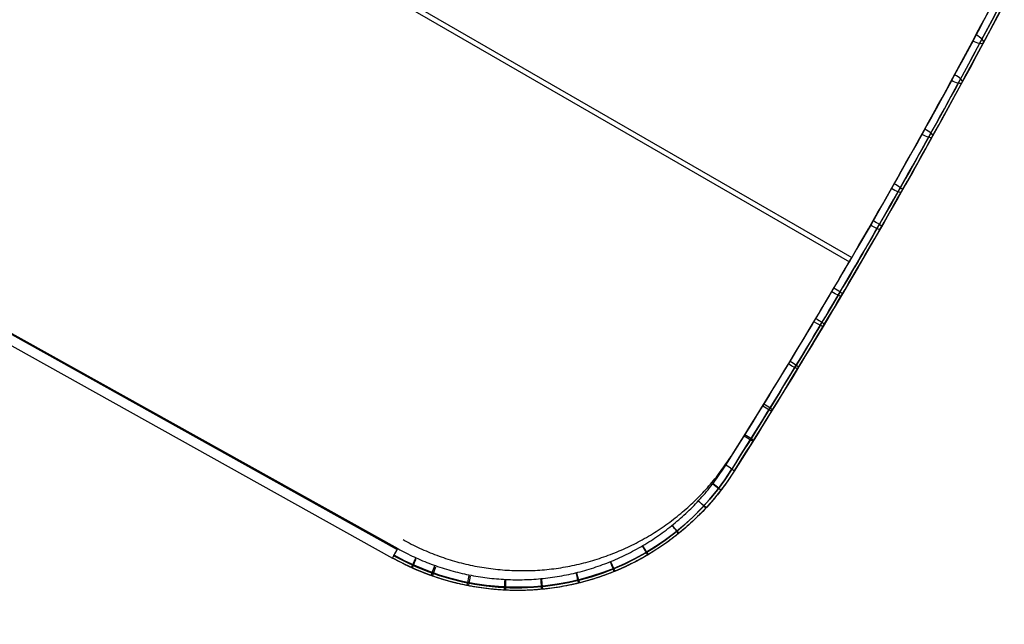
# Model space of a CAD drawing. Extents: x -19 to 1160, y -2382 to -1354.
# Tile 64 of 69: x 1060 to 1156, y -2382 to -2323. Entities that reach past the tile are written whole.
import ezdxf

# ---------------------------------------------------------------- set-up
doc = ezdxf.new("R2010")
doc.units = 0
doc.layers.add('1', color=7, linetype='CONTINUOUS')

msp = doc.modelspace()

# ---------------------------------------------------------------- linework, layer by layer
at = {"layer": '1', "color": 7}
for p, q in [((713.2909618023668, -2099.195661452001, 64.1913752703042), (1141.53601423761, -2346.443057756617, 64.1913752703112)), ((717.3855769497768, -2102.103579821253, 55.2037094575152), (1141.29914964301, -2346.850204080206, 55.20356167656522)), ((686.3990358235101, -2145.77540460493, 67.00876632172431), (1097.239266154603, -2374.882751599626, 66.64152758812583)), ((686.4245204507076, -2145.729702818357, 67.00739128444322), (1097.264750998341, -2374.837048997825, 66.64015346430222)), ((685.9113101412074, -2146.64840189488, 66.00876662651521), (1096.751987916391, -2375.754959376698, 65.64152784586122)), ((685.9113101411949, -2146.648401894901, 66.00876662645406), (1096.751545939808, -2375.755751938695, 65.64152788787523)), ((690.7395580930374, -2148.255838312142, 57.9966268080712), (1097.212416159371, -2374.927695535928, 57.63329193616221)), ((690.2786823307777, -2149.083891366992, 58.99525633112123), (1096.751540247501, -2375.755748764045, 58.6319214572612)), ((1130.061673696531, -2367.274485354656, 57.4244451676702), (1130.061409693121, -2367.274317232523, 64.4342087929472)), ((1096.751987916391, -2375.754959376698, 65.64152784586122), (1096.751540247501, -2375.755748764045, 58.6319214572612)), ((1096.751540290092, -2375.755748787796, 58.6843661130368), (1096.751540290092, -2375.755748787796, 58.63192145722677))]:
    msp.add_line(p, q, dxfattribs=at)
at = {"layer": '1', "color": 7, "extrusion": (0.5055153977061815, 0.8610585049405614, -0.05506753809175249)}
msp.add_lwpolyline([(-2172.390569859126, -24.50924951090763), (-2172.415314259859, -24.50965811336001), (-2172.439768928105, -24.50955757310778), (-2172.463933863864, -24.50894789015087), (-2172.487809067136, -24.50782906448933), (-2172.511394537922, -24.50620109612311), (-2172.53469027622, -24.50406398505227), (-2172.557696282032, -24.50141773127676), (-2172.580412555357, -24.49826233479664), (-2172.602839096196, -24.49459779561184), (-2172.624975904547, -24.49042411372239), (-2172.646822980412, -24.48574128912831), (-2172.668380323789, -24.48054932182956), (-2172.689647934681, -24.47484821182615), (-2172.710625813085, -24.46863795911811), (-2172.731313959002, -24.46191856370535), (-2172.751712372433, -24.45469002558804), (-2172.771821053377, -24.44695234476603), (-2172.791640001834, -24.43870552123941), (-2172.811169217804, -24.42994955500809), (-2172.830408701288, -24.42068444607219), (-2172.849358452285, -24.41091019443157), (-2172.868018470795, -24.40062680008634), (-2172.886388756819, -24.38983426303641), (-2172.904469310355, -24.37853258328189), (-2172.922260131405, -24.36672176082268), (-2172.939761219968, -24.35440179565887), (-2172.956972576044, -24.34157268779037), (-2172.973894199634, -24.32823443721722), (-2172.990526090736, -24.3143870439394), (-2173.006868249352, -24.30003050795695), (-2173.022920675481, -24.28516482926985), (-2173.038683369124, -24.2697900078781), (-2173.05415633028, -24.25390604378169), (-2173.069339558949, -24.23751293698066), (-2173.08423305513, -24.22061068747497), (-2173.098836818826, -24.20319929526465), (-2173.113150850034, -24.1852787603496), (-2173.127175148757, -24.16684908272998), (-2173.140909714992, -24.14791026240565), (-2173.15435454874, -24.12846229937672), (-2173.167509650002, -24.1085051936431), (-2173.180375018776, -24.08803894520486), (-2173.192950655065, -24.06706355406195), (-2173.205236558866, -24.0455790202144), (-2173.217232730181, -24.02358534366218), (-2173.228939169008, -24.00108252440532), (-2173.240355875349, -23.9780705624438), (-2173.251482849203, -23.95454945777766), (-2173.262320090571, -23.93051921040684), (-2173.272867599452, -23.90597982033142), (-2173.293093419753, -23.85537361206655), (-2173.312160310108, -23.80273083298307), (-2173.330068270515, -23.74805148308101), (-2173.346817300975, -23.69133556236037), (-2173.362407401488, -23.6325830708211), (-2173.376838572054, -23.57179400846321), (-2173.390110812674, -23.50896837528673)], dxfattribs=at)
at = {"layer": '1', "color": 7, "extrusion": (0.5027475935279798, 0.8628475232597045, -0.05233554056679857)}
msp.add_lwpolyline([(-2167.610711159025, -11.92490368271), (-2167.667050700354, -11.93106547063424), (-2167.721771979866, -11.93884585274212), (-2167.774874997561, -11.94824482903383), (-2167.800819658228, -11.95355128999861), (-2167.82635975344, -11.95926239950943), (-2167.851495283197, -11.96537815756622), (-2167.876226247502, -11.97189856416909), (-2167.900552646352, -11.97882361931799), (-2167.924474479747, -11.98615332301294), (-2167.947991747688, -11.99388767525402), (-2167.971104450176, -12.00202667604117), (-2167.99381258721, -12.01057032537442), (-2168.016116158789, -12.01951862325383), (-2168.038015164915, -12.02887156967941), (-2168.059509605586, -12.03862916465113), (-2168.080599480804, -12.04879140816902), (-2168.101284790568, -12.05935830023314), (-2168.121565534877, -12.07032984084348), (-2168.141441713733, -12.08170603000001), (-2168.160913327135, -12.09348686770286), (-2168.179980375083, -12.10567235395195), (-2168.198642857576, -12.11826248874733), (-2168.216900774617, -12.13125727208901), (-2168.234754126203, -12.14465670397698), (-2168.252202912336, -12.15846078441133), (-2168.269247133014, -12.17266951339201), (-2168.285886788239, -12.18728289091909), (-2168.30212187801, -12.20230091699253), (-2168.317952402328, -12.21772359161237), (-2168.33337835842, -12.23355091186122), (-2168.348399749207, -12.24978288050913), (-2168.363016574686, -12.2664194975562), (-2168.37722883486, -12.28346076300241), (-2168.391036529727, -12.30090667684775), (-2168.404439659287, -12.31875723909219), (-2168.417438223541, -12.33701244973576), (-2168.430032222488, -12.35567230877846), (-2168.442221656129, -12.37473681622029), (-2168.454006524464, -12.39420597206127), (-2168.465386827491, -12.41407977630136), (-2168.476362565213, -12.43435822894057), (-2168.486933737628, -12.45504132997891), (-2168.497100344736, -12.47612907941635), (-2168.506862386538, -12.49762147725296), (-2168.516219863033, -12.51951852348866), (-2168.525172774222, -12.54182021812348), (-2168.533721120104, -12.56452656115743), (-2168.54186490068, -12.58763755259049), (-2168.549604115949, -12.61115319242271), (-2168.556938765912, -12.63507348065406), (-2168.563868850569, -12.65939841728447), (-2168.570394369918, -12.68412800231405), (-2168.576515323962, -12.70926223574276), (-2168.582231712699, -12.7348011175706), (-2168.587543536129, -12.76074464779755), (-2168.596953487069, -12.81384565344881), (-2168.604745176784, -12.86856525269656), (-2168.610918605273, -12.92490344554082)], dxfattribs=at)
at = {"layer": '1', "color": 7, "extrusion": (0.02616795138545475, 0.04532426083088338, 0.9986295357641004)}
msp.add_lwpolyline([(-2137.677104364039, 1509.091752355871), (-2137.904417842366, 1509.088333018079), (-2138.131631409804, 1509.082640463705), (-2138.358727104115, 1509.074682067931), (-2138.585686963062, 1509.064465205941), (-2138.812493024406, 1509.051997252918), (-2139.039127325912, 1509.037285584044), (-2139.265571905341, 1509.020337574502), (-2139.491808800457, 1509.001160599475), (-2139.71782004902, 1508.979762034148), (-2139.943587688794, 1508.956149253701), (-2140.169093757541, 1508.930329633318), (-2140.394320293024, 1508.902310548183), (-2140.619249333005, 1508.872099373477), (-2140.843862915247, 1508.839703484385), (-2141.068143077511, 1508.805130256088), (-2141.292071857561, 1508.76838706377), (-2141.515631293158, 1508.729481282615), (-2141.738803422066, 1508.688420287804), (-2141.961570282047, 1508.64521145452), (-2142.183913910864, 1508.599862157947), (-2142.405816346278, 1508.552379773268), (-2142.627259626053, 1508.502771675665), (-2142.84822578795, 1508.45104524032), (-2143.068696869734, 1508.39720784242), (-2143.288654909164, 1508.341266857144), (-2143.508081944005, 1508.283229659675), (-2143.726960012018, 1508.223103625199), (-2143.945271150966, 1508.160896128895), (-2144.162997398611, 1508.09661454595), (-2144.380120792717, 1508.030266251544), (-2144.596623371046, 1507.96185862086), (-2144.812487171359, 1507.891399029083), (-2145.02769423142, 1507.818894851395), (-2145.24222658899, 1507.744353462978), (-2145.456066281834, 1507.667782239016), (-2145.669195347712, 1507.589188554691), (-2145.881595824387, 1507.508579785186), (-2146.093249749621, 1507.425963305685), (-2146.304139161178, 1507.34134649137), (-2146.51424609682, 1507.254736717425), (-2146.723552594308, 1507.166141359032), (-2146.932040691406, 1507.075567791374), (-2147.139692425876, 1506.983023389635), (-2147.34648983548, 1506.888515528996), (-2147.552414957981, 1506.792051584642), (-2147.757449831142, 1506.693638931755), (-2147.961576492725, 1506.593284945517), (-2148.164776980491, 1506.490997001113), (-2148.367033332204, 1506.386782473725), (-2148.568327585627, 1506.280648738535), (-2148.768641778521, 1506.172603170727), (-2148.967957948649, 1506.062653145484), (-2149.166258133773, 1505.950806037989), (-2149.363524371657, 1505.837069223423), (-2149.559738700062, 1505.721450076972), (-2149.75488315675, 1505.603955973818), (-2149.948939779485, 1505.484594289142), (-2150.141890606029, 1505.363372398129), (-2150.333717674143, 1505.240297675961), (-2150.524403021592, 1505.115377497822), (-2150.713928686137, 1504.988619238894), (-2150.902276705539, 1504.86003027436), (-2151.089429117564, 1504.729617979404), (-2151.275367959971, 1504.597389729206), (-2151.460075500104, 1504.46335442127), (-2151.643534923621, 1504.327527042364), (-2151.82572964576, 1504.189924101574), (-2152.006643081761, 1504.050562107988), (-2152.18625864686, 1503.909457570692), (-2152.364559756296, 1503.766626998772), (-2152.541529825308, 1503.622086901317), (-2152.717152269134, 1503.475853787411), (-2152.891410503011, 1503.327944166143), (-2153.064287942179, 1503.178374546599), (-2153.235768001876, 1503.027161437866), (-2153.405834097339, 1502.87432134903), (-2153.574469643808, 1502.719870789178), (-2153.74165805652, 1502.563826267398), (-2153.907382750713, 1502.406204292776), (-2154.071627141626, 1502.247021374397), (-2154.234374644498, 1502.086294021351), (-2154.395608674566, 1501.924038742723), (-2154.555312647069, 1501.760272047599), (-2154.713469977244, 1501.595010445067), (-2154.87006408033, 1501.428270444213), (-2155.025078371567, 1501.260068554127), (-2155.178496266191, 1501.09042128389), (-2155.330301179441, 1500.919345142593), (-2155.480476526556, 1500.746856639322), (-2155.629005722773, 1500.572972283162), (-2155.775872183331, 1500.397708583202), (-2155.921059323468, 1500.221082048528), (-2156.064550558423, 1500.043109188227), (-2156.206329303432, 1499.863806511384), (-2156.346378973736, 1499.683190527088), (-2156.484682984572, 1499.501277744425), (-2156.621226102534, 1499.318085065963), (-2156.755998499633, 1499.133630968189), (-2156.888991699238, 1498.947934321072), (-2157.020197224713, 1498.761013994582), (-2157.149606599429, 1498.572888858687), (-2157.277211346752, 1498.383577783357), (-2157.40300299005, 1498.193099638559), (-2157.526973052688, 1498.001473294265), (-2157.649113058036, 1497.808717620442), (-2157.769414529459, 1497.614851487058), (-2157.887868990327, 1497.419893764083), (-2158.004467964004, 1497.223863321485), (-2158.11920297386, 1497.026779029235), (-2158.232065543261, 1496.8286597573), (-2158.343047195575, 1496.62952437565), (-2158.452139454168, 1496.429391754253), (-2158.559333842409, 1496.228280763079), (-2158.664621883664, 1496.026210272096), (-2158.767995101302, 1495.823199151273), (-2158.869445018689, 1495.61926627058), (-2158.968963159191, 1495.414430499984), (-2159.066541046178, 1495.208710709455), (-2159.162170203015, 1495.002125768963), (-2159.25584215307, 1494.794694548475), (-2159.347548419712, 1494.58643591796), (-2159.437280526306, 1494.377368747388), (-2159.52502999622, 1494.167511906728), (-2159.610788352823, 1493.956884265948), (-2159.694547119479, 1493.745504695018), (-2159.776297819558, 1493.533392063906), (-2159.856031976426, 1493.320565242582), (-2159.933741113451, 1493.107043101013), (-2160.009416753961, 1492.892844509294), (-2160.083050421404, 1492.677988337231), (-2160.154633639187, 1492.462493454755), (-2160.224157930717, 1492.246378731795), (-2160.2916148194, 1492.029663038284), (-2160.356995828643, 1491.81236524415), (-2160.420292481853, 1491.594504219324), (-2160.481496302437, 1491.376098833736), (-2160.540598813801, 1491.157167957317), (-2160.597591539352, 1490.937730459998), (-2160.652466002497, 1490.717805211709), (-2160.705213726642, 1490.497411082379), (-2160.755826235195, 1490.27656694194), (-2160.804295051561, 1490.055291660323), (-2160.850611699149, 1489.833604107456), (-2160.894767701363, 1489.61152315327), (-2160.936754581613, 1489.389067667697), (-2160.976563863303, 1489.166256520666), (-2161.01418706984, 1488.943108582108), (-2161.049615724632, 1488.719642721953), (-2161.082841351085, 1488.495877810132), (-2161.113855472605, 1488.271832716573), (-2161.142649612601, 1488.047526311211), (-2161.169215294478, 1487.822977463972), (-2161.193544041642, 1487.598205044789), (-2161.215627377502, 1487.373227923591), (-2161.235456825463, 1487.148064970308), (-2161.253023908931, 1486.922735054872), (-2161.268320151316, 1486.697257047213), (-2161.281337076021, 1486.471649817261), (-2161.292066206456, 1486.245932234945), (-2161.300499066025, 1486.020123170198)], dxfattribs=at)
at = {"layer": '1', "color": 7, "extrusion": (0.4284610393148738, 0.9010714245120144, 0.06701809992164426)}
msp.add_lwpolyline([(-2037.131128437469, 168.0502212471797), (-2037.120786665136, 167.9892818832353), (-2037.109103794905, 167.9302561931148), (-2037.096079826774, 167.8731441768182), (-2037.081714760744, 167.8179458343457), (-2037.066008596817, 167.7646611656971), (-2037.048961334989, 167.7132901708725), (-2037.039934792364, 167.6883223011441), (-2037.030572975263, 167.6638328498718), (-2037.020875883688, 167.6398218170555), (-2037.010843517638, 167.6162892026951), (-2037.000475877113, 167.5932350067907), (-2036.989772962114, 167.5706592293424), (-2036.97873477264, 167.5485618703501), (-2036.967361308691, 167.5269429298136), (-2036.955652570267, 167.5058024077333), (-2036.943608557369, 167.4851403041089), (-2036.931229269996, 167.4649566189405), (-2036.918514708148, 167.4452513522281), (-2036.905464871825, 167.4260245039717), (-2036.892079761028, 167.4072760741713), (-2036.878359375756, 167.3890060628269), (-2036.864303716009, 167.3712144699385), (-2036.849912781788, 167.3539012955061), (-2036.835186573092, 167.3370665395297), (-2036.82012508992, 167.3207102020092), (-2036.804728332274, 167.3048322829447), (-2036.788996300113, 167.2894327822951), (-2036.772928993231, 167.2745116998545), (-2036.756526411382, 167.2600690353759), (-2036.739788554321, 167.2461047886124), (-2036.722715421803, 167.2326189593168), (-2036.70530701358, 167.2196115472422), (-2036.687563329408, 167.2070825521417), (-2036.66948436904, 167.1950319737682), (-2036.651070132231, 167.1834598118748), (-2036.632320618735, 167.1723660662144), (-2036.613235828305, 167.16175073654), (-2036.593815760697, 167.1516138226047), (-2036.574060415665, 167.1419553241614), (-2036.553969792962, 167.1327752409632), (-2036.533543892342, 167.1240735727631), (-2036.512782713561, 167.1158503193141), (-2036.491686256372, 167.1081054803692), (-2036.470254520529, 167.1008390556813), (-2036.448487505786, 167.0940510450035), (-2036.426385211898, 167.0877414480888), (-2036.403947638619, 167.0819102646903), (-2036.381174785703, 167.0765574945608), (-2036.358066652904, 167.0716831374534), (-2036.334623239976, 167.0672871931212), (-2036.310844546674, 167.0633696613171), (-2036.286730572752, 167.0599305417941), (-2036.262281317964, 167.0569698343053), (-2036.237496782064, 167.0544875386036), (-2036.212376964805, 167.052483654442), (-2036.186921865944, 167.0509581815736), (-2036.161131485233, 167.0499111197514), (-2036.135005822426, 167.0493424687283)], dxfattribs=at)
at = {"layer": '1', "color": 7}
for points in [[(1097.26475099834, -2374.837048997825, 66.6401534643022), (1097.459503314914, -2374.945652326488, 66.6399791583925), (1097.655425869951, -2375.052367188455, 66.63968848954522), (1097.852497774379, -2375.157188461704, 66.63928177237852), (1098.050698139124, -2375.260111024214, 66.6387593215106), (1098.250006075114, -2375.361129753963, 66.63812145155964), (1098.450400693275, -2375.460239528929, 66.63736847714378), (1098.651861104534, -2375.557435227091, 66.63650071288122), (1098.854366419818, -2375.652711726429, 66.6355184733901), (1099.057895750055, -2375.746063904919, 66.63442207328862), (1099.262428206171, -2375.83748664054, 66.63321182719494), (1099.467942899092, -2375.926974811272, 66.63188804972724), (1099.674418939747, -2376.014523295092, 66.63045105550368), (1099.881835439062, -2376.100126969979, 66.62890115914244), (1100.090171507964, -2376.183780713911, 66.62723867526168), (1100.299406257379, -2376.265479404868, 66.62546391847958), (1100.509518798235, -2376.345217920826, 66.62357720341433), (1100.720488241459, -2376.422991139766, 66.62157884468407), (1100.932293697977, -2376.498793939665, 66.61946915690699), (1101.144914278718, -2376.572621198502, 66.61724845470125), (1101.358329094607, -2376.644467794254, 66.61491705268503), (1101.572517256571, -2376.714328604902, 66.6124752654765), (1101.787457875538, -2376.782198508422, 66.60992340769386), (1102.003130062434, -2376.848072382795, 66.60726179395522), (1102.219512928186, -2376.911945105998, 66.6044907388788), (1102.436585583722, -2376.973811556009, 66.60161055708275), (1102.654327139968, -2377.033666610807, 66.59862156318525), (1102.872716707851, -2377.091505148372, 66.59552407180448), (1103.091733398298, -2377.14732204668, 66.5923183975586), (1103.311356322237, -2377.20111218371, 66.58900485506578), (1103.531564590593, -2377.252870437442, 66.5855837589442), (1103.752337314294, -2377.302591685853, 66.58205542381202), (1103.973653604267, -2377.350270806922, 66.57842016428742), (1104.19549257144, -2377.395902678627, 66.57467829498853), (1104.41783332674, -2377.439482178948, 66.5708301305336), (1104.640654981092, -2377.481004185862, 66.56687598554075), (1104.863936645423, -2377.520463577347, 66.56281617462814), (1105.087657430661, -2377.557855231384, 66.55865101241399), (1105.311796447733, -2377.593174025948, 66.55438081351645), (1105.536332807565, -2377.62641483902, 66.55000589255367), (1105.761245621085, -2377.657572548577, 66.54552656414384), (1105.986513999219, -2377.686642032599, 66.54094314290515), (1106.212117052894, -2377.713618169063, 66.53625594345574), (1106.438033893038, -2377.738495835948, 66.5314652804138), (1106.664243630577, -2377.761269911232, 66.52657146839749), (1106.890725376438, -2377.781935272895, 66.52157482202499), (1107.117458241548, -2377.800486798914, 66.51647565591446), (1107.344421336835, -2377.816919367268, 66.51127428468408), (1107.571593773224, -2377.831227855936, 66.50597102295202), (1107.798954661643, -2377.843407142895, 66.50056618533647), (1108.026483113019, -2377.853452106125, 66.49506008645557), (1108.254158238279, -2377.861357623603, 66.48945304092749), (1108.48195914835, -2377.867118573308, 66.48374536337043), (1108.709864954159, -2377.870729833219, 66.47793736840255), (1108.937854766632, -2377.872186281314, 66.47202937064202), (1109.165907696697, -2377.871482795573, 66.46602168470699), (1109.39400285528, -2377.868614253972, 66.45991462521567), (1109.622119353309, -2377.86357553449, 66.4537085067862), (1109.850236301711, -2377.856361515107, 66.44740364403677), (1110.078332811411, -2377.8469670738, 66.44100035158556), (1110.306387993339, -2377.835387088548, 66.4344989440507), (1110.534380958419, -2377.821616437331, 66.42789973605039), (1110.76229081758, -2377.805649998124, 66.42120304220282), (1110.990096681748, -2377.787482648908, 66.41440917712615), (1111.21777766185, -2377.76710926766, 66.40751845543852), (1111.445312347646, -2377.744526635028, 66.40053129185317), (1111.67267724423, -2377.719739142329, 66.39344850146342), (1111.899848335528, -2377.692753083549, 66.3862709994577), (1112.126801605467, -2377.663574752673, 66.37899970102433), (1112.353513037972, -2377.632210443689, 66.37163552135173), (1112.579958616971, -2377.598666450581, 66.36417937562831), (1112.806114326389, -2377.562949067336, 66.3566321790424), (1113.031956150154, -2377.525064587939, 66.34899484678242), (1113.25746007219, -2377.485019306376, 66.34126829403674), (1113.482602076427, -2377.442819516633, 66.33345343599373), (1113.707358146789, -2377.398471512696, 66.32555118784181), (1113.931704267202, -2377.35198158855, 66.31756246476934), (1114.155616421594, -2377.303356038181, 66.30948818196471), (1114.379070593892, -2377.252601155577, 66.30132925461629), (1114.60204276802, -2377.199723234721, 66.29308659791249), (1114.824508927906, -2377.144728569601, 66.28476112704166), (1115.046445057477, -2377.087623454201, 66.27635375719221), (1115.267827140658, -2377.028414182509, 66.2678654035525), (1115.488631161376, -2376.967107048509, 66.25929698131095), (1115.708833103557, -2376.903708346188, 66.2506494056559), (1115.928408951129, -2376.838224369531, 66.24192359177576), (1116.147334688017, -2376.770661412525, 66.23312045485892), (1116.365586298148, -2376.701025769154, 66.22424091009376), (1116.583139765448, -2376.629323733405, 66.21528587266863), (1116.799971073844, -2376.555561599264, 66.20625625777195), (1117.016056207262, -2376.479745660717, 66.19715298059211), (1117.231371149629, -2376.401882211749, 66.18797695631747), (1117.445891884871, -2376.321977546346, 66.17872910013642), (1117.659594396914, -2376.240037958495, 66.16941032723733), (1117.872454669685, -2376.156069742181, 66.16002155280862), (1118.084448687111, -2376.07007919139, 66.15056369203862), (1118.295552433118, -2375.982072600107, 66.14103766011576), (1118.505743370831, -2375.892057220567, 66.13144437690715), (1118.715004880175, -2375.800044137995, 66.12178478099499), (1118.923321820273, -2375.706045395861, 66.11205981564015), (1119.130679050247, -2375.610073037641, 66.10227042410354), (1119.337061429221, -2375.512139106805, 66.09241754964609), (1119.542453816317, -2375.412255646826, 66.0825021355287), (1119.74684107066, -2375.310434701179, 66.07252512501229), (1119.950208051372, -2375.206688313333, 66.06248746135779), (1120.152539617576, -2375.101028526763, 66.05239008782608), (1120.353820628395, -2374.99346738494, 66.04223394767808), (1120.554035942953, -2374.884016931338, 66.0320199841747), (1120.753170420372, -2374.772689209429, 66.02174914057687), (1120.951208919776, -2374.659496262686, 66.01142236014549), (1121.148136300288, -2374.54445013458, 66.00104058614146), (1121.343937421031, -2374.427562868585, 65.9906047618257), (1121.538597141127, -2374.308846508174, 65.98011583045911), (1121.732100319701, -2374.188313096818, 65.96957473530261), (1121.924431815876, -2374.065974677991, 65.95898241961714), (1122.115576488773, -2373.941843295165, 65.9483398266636), (1122.305519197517, -2373.815930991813, 65.93764789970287), (1122.49424480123, -2373.688249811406, 65.92690758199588), (1122.681738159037, -2373.558811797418, 65.91611981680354), (1122.867984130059, -2373.427628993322, 65.90528554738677), (1123.05296757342, -2373.294713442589, 65.89440571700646), (1123.236673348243, -2373.160077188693, 65.88348126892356), (1123.419086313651, -2373.023732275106, 65.87251314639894), (1123.600191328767, -2372.885690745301, 65.86150229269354), (1123.779973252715, -2372.745964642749, 65.85044965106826), (1123.958416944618, -2372.604566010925, 65.83935616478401), (1124.135507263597, -2372.4615068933, 65.8282227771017), (1124.311229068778, -2372.316799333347, 65.81705043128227), (1124.485567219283, -2372.170455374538, 65.8058400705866), (1124.658506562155, -2372.022487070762, 65.79459263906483), (1124.830031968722, -2371.872906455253, 65.78330907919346), (1125.000128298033, -2371.721725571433, 65.77199033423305), (1125.168780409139, -2371.568956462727, 65.76063734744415), (1125.335973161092, -2371.414611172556, 65.74925106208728), (1125.501691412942, -2371.258701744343, 65.73783242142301), (1125.66592002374, -2371.101240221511, 65.72638236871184), (1125.828643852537, -2370.942238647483, 65.71490184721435), (1125.989847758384, -2370.781709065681, 65.70339180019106), (1126.149516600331, -2370.619663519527, 65.69185317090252), (1126.307635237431, -2370.456114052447, 65.68028690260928), (1126.464188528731, -2370.291072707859, 65.66869393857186), (1126.619161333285, -2370.124551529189, 65.65707522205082), (1126.772538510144, -2369.956562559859, 65.64543169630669), (1126.924304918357, -2369.787117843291, 65.63376430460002), (1127.074445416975, -2369.616229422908, 65.62207399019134), (1127.222944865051, -2369.443909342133, 65.6103616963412), (1127.369788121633, -2369.270169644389, 65.59862836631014), (1127.514960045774, -2369.095022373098, 65.58687494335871), (1127.658445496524, -2368.918479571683, 65.57510237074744), (1127.800229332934, -2368.740553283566, 65.56331159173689), (1127.940296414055, -2368.561255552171, 65.55150354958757), (1128.078631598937, -2368.380598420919, 65.53967918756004), (1128.215219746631, -2368.198593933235, 65.52783944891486), (1128.350045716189, -2368.015254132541, 65.51598527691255), (1128.483094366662, -2367.830591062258, 65.50411761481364), (1128.614350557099, -2367.64461676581, 65.4922374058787), (1128.743799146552, -2367.45734328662, 65.48034559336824), (1128.871424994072, -2367.268782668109, 65.46844312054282), (1128.997212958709, -2367.078946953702, 65.45653093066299), (1129.121147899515, -2366.887848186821, 65.44460996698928), (1129.24321467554, -2366.695498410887, 65.43268117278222)], [(1130.06167369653, -2367.274485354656, 57.42444516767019), (1129.936126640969, -2367.47360061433, 57.43646667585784), (1129.808565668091, -2367.671460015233, 57.44847407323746), (1129.679008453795, -2367.868050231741, 57.46046653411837), (1129.547472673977, -2368.063357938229, 57.47244323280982), (1129.413976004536, -2368.257369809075, 57.48440334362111), (1129.278536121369, -2368.450072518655, 57.4963460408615), (1129.141170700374, -2368.641452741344, 57.50827049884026), (1129.001897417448, -2368.831497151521, 57.52017589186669), (1128.860733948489, -2369.020192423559, 57.53206139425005), (1128.717697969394, -2369.207525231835, 57.54392618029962), (1128.572807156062, -2369.393482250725, 57.55576942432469), (1128.426079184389, -2369.578050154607, 57.56759030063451), (1128.277531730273, -2369.761215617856, 57.57938798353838), (1128.127182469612, -2369.942965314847, 57.59116164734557), (1127.975049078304, -2370.123285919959, 57.60291046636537), (1127.821149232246, -2370.302164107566, 57.61463361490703), (1127.665500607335, -2370.479586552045, 57.62633026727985), (1127.50812087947, -2370.655539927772, 57.6379995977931), (1127.349027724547, -2370.830010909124, 57.64964078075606), (1127.188238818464, -2371.002986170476, 57.66125299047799), (1127.02577183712, -2371.174452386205, 57.67283540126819), (1126.861644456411, -2371.344396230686, 57.68438718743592), (1126.695874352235, -2371.512804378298, 57.69590752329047), (1126.52847920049, -2371.679663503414, 57.70739558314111), (1126.359476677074, -2371.844960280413, 57.71885054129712), (1126.188884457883, -2372.008681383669, 57.73027157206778), (1126.016720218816, -2372.170813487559, 57.74165784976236), (1125.84300163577, -2372.331343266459, 57.75300854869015), (1125.667746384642, -2372.490257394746, 57.76432284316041), (1125.490972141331, -2372.647542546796, 57.77559990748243), (1125.312696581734, -2372.803185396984, 57.78683891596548), (1125.132937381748, -2372.957172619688, 57.79803904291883), (1124.951701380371, -2373.109499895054, 57.80920012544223), (1124.7690168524, -2373.260144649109, 57.82032066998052), (1124.584901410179, -2373.409093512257, 57.83139985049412), (1124.399372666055, -2373.5563331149, 57.84243684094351), (1124.212448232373, -2373.701850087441, 57.85343081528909), (1124.024145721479, -2373.845631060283, 57.86438094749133), (1123.834482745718, -2373.987662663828, 57.87528641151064), (1123.643476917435, -2374.12793152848, 57.88614638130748), (1123.451145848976, -2374.266424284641, 57.89696003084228), (1123.257507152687, -2374.403127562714, 57.90772653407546), (1123.062578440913, -2374.538027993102, 57.91844506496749), (1122.866377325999, -2374.671112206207, 57.9291147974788), (1122.668921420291, -2374.802366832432, 57.93973490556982), (1122.470228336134, -2374.93177850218, 57.95030456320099), (1122.270315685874, -2375.059333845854, 57.96082294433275), (1122.069201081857, -2375.185019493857, 57.97128922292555), (1121.866902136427, -2375.308822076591, 57.98170257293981), (1121.66343646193, -2375.430728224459, 57.99206216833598), (1121.458821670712, -2375.550724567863, 58.00236718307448), (1121.253075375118, -2375.668797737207, 58.01261679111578), (1121.046215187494, -2375.784934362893, 58.0228101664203), (1120.838258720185, -2375.899121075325, 58.03294648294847), (1120.629223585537, -2376.011344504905, 58.04302491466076), (1120.419127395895, -2376.121591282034, 58.05304463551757), (1120.207987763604, -2376.229848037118, 58.06300481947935), (1119.99582230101, -2376.336101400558, 58.07290464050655), (1119.782648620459, -2376.440338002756, 58.0827432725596), (1119.568484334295, -2376.542544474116, 58.09251988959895), (1119.353347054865, -2376.642707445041, 58.10223366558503), (1119.137254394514, -2376.740813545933, 58.11188377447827), (1118.920223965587, -2376.836849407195, 58.12146939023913), (1118.70227338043, -2376.930801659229, 58.13098968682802), (1118.483420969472, -2377.022658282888, 58.14044383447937), (1118.263687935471, -2377.112412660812, 58.14983098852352), (1118.04309619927, -2377.200059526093, 58.15915030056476), (1117.821667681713, -2377.285593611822, 58.1684009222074), (1117.599424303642, -2377.369009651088, 58.17758200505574), (1117.376387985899, -2377.450302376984, 58.18669270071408), (1117.152580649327, -2377.529466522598, 58.19573216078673), (1116.928024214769, -2377.606496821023, 58.20469953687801), (1116.702740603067, -2377.681388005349, 58.21359398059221), (1116.476751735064, -2377.754134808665, 58.22241464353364), (1116.250079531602, -2377.824731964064, 58.2311606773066), (1116.022745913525, -2377.893174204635, 58.2398312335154), (1115.794772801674, -2377.959456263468, 58.24842546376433), (1115.566182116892, -2378.023572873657, 58.25694251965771), (1115.336995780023, -2378.085518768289, 58.26538155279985), (1115.107235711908, -2378.145288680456, 58.27374171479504), (1114.876923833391, -2378.202877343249, 58.2820221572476), (1114.646082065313, -2378.258279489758, 58.29022203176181), (1114.414732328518, -2378.311489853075, 58.29834048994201), (1114.182896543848, -2378.362503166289, 58.30637668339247), (1113.950596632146, -2378.41131416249, 58.31432976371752), (1113.717854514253, -2378.457917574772, 58.32219888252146), (1113.484692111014, -2378.502308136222, 58.32998319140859), (1113.251131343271, -2378.544480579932, 58.3376818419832), (1113.017194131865, -2378.584429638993, 58.34529398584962), (1112.782902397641, -2378.622150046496, 58.35281877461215), (1112.54827806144, -2378.657636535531, 58.36025535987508), (1112.313343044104, -2378.690883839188, 58.36760289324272), (1112.078119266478, -2378.721886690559, 58.37486052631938), (1111.842628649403, -2378.750639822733, 58.38202741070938), (1111.606893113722, -2378.777137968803, 58.389102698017), (1111.370934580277, -2378.801375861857, 58.39608553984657), (1111.134774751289, -2378.823349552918, 58.40297516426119), (1110.898434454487, -2378.843060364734, 58.40977110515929), (1110.661934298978, -2378.860510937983, 58.41647297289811), (1110.425294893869, -2378.875703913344, 58.42308037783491), (1110.188536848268, -2378.888641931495, 58.42959293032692), (1109.951680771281, -2378.899327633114, 58.43601024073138), (1109.714747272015, -2378.907763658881, 58.44233191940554), (1109.477756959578, -2378.913952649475, 58.44855757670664), (1109.240730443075, -2378.917897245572, 58.45468682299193), (1109.003688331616, -2378.919600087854, 58.46071926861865), (1108.766651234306, -2378.919063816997, 58.46665452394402), (1108.529639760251, -2378.91629107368, 58.47249219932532), (1108.292674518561, -2378.911284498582, 58.47823190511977), (1108.055776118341, -2378.904046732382, 58.48387325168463), (1107.818965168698, -2378.894580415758, 58.48941584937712), (1107.582262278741, -2378.88288818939, 58.49485930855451), (1107.345688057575, -2378.868972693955, 58.50020323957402), (1107.109263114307, -2378.852836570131, 58.50544725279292), (1106.873008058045, -2378.834482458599, 58.51059095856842), (1106.636943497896, -2378.813913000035, 58.51563396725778), (1106.401090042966, -2378.79113083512, 58.52057588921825), (1106.165468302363, -2378.766138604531, 58.52541633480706), (1105.930098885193, -2378.738938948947, 58.53015491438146), (1105.695002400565, -2378.709534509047, 58.53479123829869), (1105.460199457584, -2378.67792792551, 58.539324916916), (1105.225710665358, -2378.644121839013, 58.54375556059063), (1104.991556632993, -2378.608118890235, 58.54808277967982), (1104.757757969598, -2378.569921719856, 58.55230618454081), (1104.524335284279, -2378.529532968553, 58.55642538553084), (1104.291309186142, -2378.486955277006, 58.56043999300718), (1104.058700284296, -2378.442191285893, 58.56434961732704), (1103.826529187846, -2378.395243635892, 58.56815386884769), (1103.594816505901, -2378.346114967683, 58.57185235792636), (1103.363582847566, -2378.294807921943, 58.57544469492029), (1103.132848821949, -2378.241325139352, 58.57893049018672), (1102.902635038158, -2378.185669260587, 58.58230935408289), (1102.672962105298, -2378.127842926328, 58.58558089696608), (1102.443850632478, -2378.067848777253, 58.58874472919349), (1102.215321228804, -2378.005689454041, 58.59180046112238), (1101.987394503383, -2377.94136759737, 58.59474770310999), (1101.760091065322, -2377.874885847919, 58.59758606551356), (1101.533431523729, -2377.806246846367, 58.60031515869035), (1101.307436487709, -2377.735453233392, 58.60293459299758), (1101.082126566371, -2377.662507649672, 58.60544397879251), (1100.857522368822, -2377.587412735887, 58.60784292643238), (1100.633644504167, -2377.510171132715, 58.61013104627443), (1100.410513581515, -2377.430785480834, 58.61230794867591), (1100.188150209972, -2377.349258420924, 58.61437324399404), (1099.966574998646, -2377.265592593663, 58.61632654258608), (1099.745808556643, -2377.179790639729, 58.61816745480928), (1099.525871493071, -2377.091855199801, 58.61989559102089), (1099.306784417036, -2377.001788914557, 58.62151056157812), (1099.088567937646, -2376.909594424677, 58.62301197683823), (1098.871242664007, -2376.815274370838, 58.62439944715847), (1098.654829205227, -2376.71883139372, 58.62567258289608), (1098.439348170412, -2376.620268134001, 58.62683099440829), (1098.22482016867, -2376.519587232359, 58.62787429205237), (1098.011265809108, -2376.416791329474, 58.62880208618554), (1097.798705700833, -2376.311883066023, 58.62961398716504), (1097.587160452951, -2376.204865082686, 58.63030960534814), (1097.37665067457, -2376.095740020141, 58.63088855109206), (1097.167196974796, -2375.984510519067, 58.63135043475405), (1096.958819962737, -2375.871179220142, 58.63169486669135), (1096.751540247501, -2375.755748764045, 58.6319214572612)], [(1130.061409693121, -2367.274317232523, 64.4342087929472), (1129.934164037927, -2367.475465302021, 64.44616290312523), (1129.804950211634, -2367.675276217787, 64.4581087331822), (1129.673785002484, -2367.873737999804, 64.47004532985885), (1129.540685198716, -2368.070838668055, 64.4819717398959), (1129.40566758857, -2368.266566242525, 64.49388701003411), (1129.268748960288, -2368.460908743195, 64.50579018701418), (1129.129946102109, -2368.65385419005, 64.51768031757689), (1128.989275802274, -2368.845390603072, 64.52955644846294), (1128.846754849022, -2369.035506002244, 64.54141762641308), (1128.702400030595, -2369.224188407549, 64.55326289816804), (1128.556228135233, -2369.411425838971, 64.56509131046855), (1128.408255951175, -2369.597206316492, 64.57690191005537), (1128.258500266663, -2369.781517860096, 64.58869374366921), (1128.106977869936, -2369.964348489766, 64.60046585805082), (1127.953705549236, -2370.145686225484, 64.61221729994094), (1127.798700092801, -2370.325519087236, 64.62394711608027), (1127.641978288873, -2370.503835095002, 64.63565435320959), (1127.483556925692, -2370.680622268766, 64.64733805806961), (1127.323452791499, -2370.855868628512, 64.65899727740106), (1127.161682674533, -2371.029562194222, 64.67063105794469), (1126.998263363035, -2371.20169098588, 64.68223844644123), (1126.833211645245, -2371.372243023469, 64.69381848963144), (1126.666544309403, -2371.541206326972, 64.70537023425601), (1126.498278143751, -2371.708568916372, 64.7168927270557), (1126.328429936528, -2371.874318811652, 64.72838501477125), (1126.157016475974, -2372.038444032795, 64.73984614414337), (1125.98405455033, -2372.200932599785, 64.75127516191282), (1125.809560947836, -2372.361772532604, 64.76267111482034), (1125.633552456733, -2372.520951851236, 64.77403304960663), (1125.456045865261, -2372.678458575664, 64.78536001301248), (1125.27705796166, -2372.83428072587, 64.79665105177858), (1125.096605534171, -2372.988406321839, 64.80790521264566), (1124.914705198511, -2373.140823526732, 64.81912155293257), (1124.731373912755, -2373.291520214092, 64.83029910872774), (1124.546628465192, -2373.440484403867, 64.84143692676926), (1124.360485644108, -2373.587704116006, 64.85253405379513), (1124.172962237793, -2373.733167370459, 64.86358953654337), (1123.984075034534, -2373.876862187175, 64.87460242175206), (1123.793840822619, -2374.018776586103, 64.8855717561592), (1123.602276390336, -2374.158898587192, 64.89649658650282), (1123.409398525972, -2374.297216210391, 64.90737595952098), (1123.215224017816, -2374.43371747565, 64.91820892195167), (1123.019769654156, -2374.568390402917, 64.92899452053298), (1122.823052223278, -2374.701223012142, 64.93973180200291), (1122.625088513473, -2374.832203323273, 64.9504198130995), (1122.425895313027, -2374.961319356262, 64.96105760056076), (1122.225489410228, -2375.088559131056, 64.97164421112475), (1122.023887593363, -2375.213910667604, 64.98217869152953), (1121.821106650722, -2375.337361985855, 64.99266008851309), (1121.617163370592, -2375.45890110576, 65.00308744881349), (1121.412074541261, -2375.578516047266, 65.01345981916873), (1121.205856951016, -2375.696194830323, 65.02377624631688), (1120.998527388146, -2375.811925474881, 65.03403577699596), (1120.790102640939, -2375.925696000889, 65.04423745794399), (1120.580599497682, -2376.037494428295, 65.05438033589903), (1120.370034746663, -2376.147308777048, 65.06446345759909), (1120.158425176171, -2376.255127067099, 65.07448586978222), (1119.945787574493, -2376.360937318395, 65.08444661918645), (1119.732138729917, -2376.464727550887, 65.0943447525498), (1119.517495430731, -2376.566485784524, 65.10417931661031), (1119.301874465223, -2376.666200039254, 65.11394935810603), (1119.08529262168, -2376.763858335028, 65.12365392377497), (1118.867766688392, -2376.859448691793, 65.13329206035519), (1118.649313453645, -2376.952959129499, 65.14286281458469), (1118.42995063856, -2377.044378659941, 65.1523652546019), (1118.209699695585, -2377.133700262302, 65.16179853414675), (1117.98858301, -2377.220917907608, 65.17116182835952), (1117.766622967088, -2377.306025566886, 65.18045431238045), (1117.543841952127, -2377.389017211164, 65.1896751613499), (1117.3202623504, -2377.46988681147, 65.19882355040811), (1117.095906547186, -2377.54862833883, 65.20789865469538), (1116.870796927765, -2377.625235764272, 65.216899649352), (1116.64495587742, -2377.699703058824, 65.22582570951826), (1116.41840578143, -2377.772024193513, 65.23467601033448), (1116.191169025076, -2377.842193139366, 65.2434497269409), (1115.963267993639, -2377.910203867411, 65.2521460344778), (1115.734725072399, -2377.976050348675, 65.26076410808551), (1115.505562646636, -2378.039726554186, 65.26930312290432), (1115.275803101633, -2378.101226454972, 65.27776225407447), (1115.045468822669, -2378.160544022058, 65.2861406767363), (1114.814582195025, -2378.217673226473, 65.29443756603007), (1114.583165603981, -2378.272608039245, 65.30265209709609), (1114.351241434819, -2378.3253424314, 65.3107834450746), (1114.118832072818, -2378.375870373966, 65.31883078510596), (1113.88595990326, -2378.42418583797, 65.32679329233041), (1113.652647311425, -2378.470282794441, 65.33467014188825), (1113.418916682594, -2378.514155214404, 65.34246050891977), (1113.184790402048, -2378.555797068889, 65.35016356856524), (1112.950290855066, -2378.595202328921, 65.35777849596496), (1112.71544042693, -2378.632364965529, 65.36530446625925), (1112.480261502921, -2378.66727894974, 65.37274065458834), (1112.244776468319, -2378.699938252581, 65.38008623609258), (1112.009007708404, -2378.73033684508, 65.38734038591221), (1111.772977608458, -2378.758468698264, 65.39450227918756), (1111.53670855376, -2378.784327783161, 65.40157109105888), (1111.300222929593, -2378.807908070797, 65.40854599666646), (1111.063543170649, -2378.829205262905, 65.41542624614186), (1110.826691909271, -2378.848221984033, 65.4222113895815), (1110.589691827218, -2378.864962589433, 65.42890105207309), (1110.352565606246, -2378.87943143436, 65.43549485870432), (1110.115335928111, -2378.891632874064, 65.44199243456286), (1109.878025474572, -2378.9015712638, 65.44839340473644), (1109.640656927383, -2378.909250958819, 65.45469739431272), (1109.403252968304, -2378.914676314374, 65.46090402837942), (1109.165836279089, -2378.917851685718, 65.46701293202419), (1108.928429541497, -2378.918781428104, 65.47302373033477), (1108.691055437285, -2378.917469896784, 65.47893604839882), (1108.453736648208, -2378.913921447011, 65.48474951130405), (1108.216495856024, -2378.908140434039, 65.49046374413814), (1107.979355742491, -2378.900131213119, 65.49607837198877), (1107.742338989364, -2378.889898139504, 65.50159301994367), (1107.5054682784, -2378.877445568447, 65.5070073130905), (1107.268766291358, -2378.862777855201, 65.51232087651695), (1107.032255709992, -2378.845899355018, 65.51753333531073), (1106.795959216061, -2378.826814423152, 65.5226443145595), (1106.559899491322, -2378.805527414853, 65.527653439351), (1106.32409921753, -2378.782042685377, 65.5325603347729), (1106.088581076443, -2378.756364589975, 65.53736462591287), (1105.853367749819, -2378.728497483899, 65.54206593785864), (1105.618481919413, -2378.698445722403, 65.54666389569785), (1105.383946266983, -2378.66621366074, 65.55115812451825), (1105.149783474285, -2378.631805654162, 65.55554824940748), (1104.916016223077, -2378.595226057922, 65.55983389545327), (1104.682667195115, -2378.556479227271, 65.56401468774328), (1104.449759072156, -2378.515569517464, 65.56809025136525), (1104.217314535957, -2378.472501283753, 65.57206021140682), (1103.985356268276, -2378.427278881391, 65.57592419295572), (1103.753906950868, -2378.379906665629, 65.57968182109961), (1103.522989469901, -2378.330389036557, 65.58333271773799), (1103.29262630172, -2378.278730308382, 65.58687651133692), (1103.062840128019, -2378.224934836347, 65.59031282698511), (1102.833653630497, -2378.169006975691, 65.59364128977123), (1102.60508949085, -2378.110951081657, 65.59686152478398), (1102.377170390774, -2378.050771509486, 65.59997315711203), (1102.149919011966, -2377.988472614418, 65.60297581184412), (1101.923358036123, -2377.924058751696, 65.60586911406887), (1101.697510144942, -2377.857534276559, 65.608652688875), (1101.472398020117, -2377.788903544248, 65.61132616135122), (1101.248044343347, -2377.718170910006, 65.61388915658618), (1101.024471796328, -2377.645340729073, 65.6163412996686), (1100.801703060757, -2377.570417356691, 65.61868221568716), (1100.579760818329, -2377.4934051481, 65.62091152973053), (1100.358667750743, -2377.414308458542, 65.62302886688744), (1100.138446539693, -2377.333131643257, 65.62503385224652), (1099.919119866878, -2377.249879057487, 65.62692611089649), (1099.700710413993, -2377.164555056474, 65.62870526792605), (1099.483240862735, -2377.077163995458, 65.63037094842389), (1099.266733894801, -2376.98771022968, 65.63192277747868), (1099.051212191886, -2376.896198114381, 65.6333603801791), (1098.836698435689, -2376.802632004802, 65.63468338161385), (1098.623215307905, -2376.707016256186, 65.63589140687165), (1098.410785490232, -2376.609355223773, 65.63698408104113), (1098.199431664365, -2376.509653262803, 65.63796102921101), (1097.989176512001, -2376.407914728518, 65.63882187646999), (1097.780042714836, -2376.304143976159, 65.63956624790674), (1097.572052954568, -2376.198345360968, 65.64019376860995), (1097.365229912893, -2376.090523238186, 65.64070406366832), (1097.159596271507, -2375.980681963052, 65.64109675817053), (1096.955174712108, -2375.868825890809, 65.64137147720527), (1096.751987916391, -2375.754959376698, 65.6415278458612)]]:
    msp.add_polyline3d(points, dxfattribs=at)
at = {"layer": '1', "color": 7, "extrusion": (0.8526763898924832, -0.5044038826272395, -0.13608709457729)}
msp.add_arc((-1443.532065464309, 261.8890411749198, 2148.180178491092), 98.12725677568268, 69.475329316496, 86.96842181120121, dxfattribs=at)
at = {"layer": '1', "color": 7, "extrusion": (0, 0, -1)}
for centre, radius, start, end in [((-571.6809856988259, -2014.471334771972, -57.07420106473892), 660.4999999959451, 207.7139647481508, 211.7050772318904), ((-1108.92763646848, -2353.921310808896, -61.5329865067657), 24.99999999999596, 212.2860323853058, 299.1464606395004)]:
    msp.add_arc(centre, radius, start, end, dxfattribs=at)
at = {"layer": '1', "color": 7, "extrusion": (-0.8535600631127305, 0.5050443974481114, 0.1279272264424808)}
msp.add_arc((1443.308855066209, 244.1079542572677, -2152.368882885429), 89.30534254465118, 93.02827307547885, 112.1575760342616, dxfattribs=at)
at = {"layer": '1', "color": 7, "extrusion": (-0.8536459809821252, 0.5050381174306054, 0.1273775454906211)}
msp.add_arc((1443.40488832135, 243.001808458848, -2153.150954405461), 89.59576730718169, 93.02363136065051, 112.1730754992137, dxfattribs=at)
at = {"layer": '1', "color": 7, "extrusion": (0.8523225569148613, -0.5043175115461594, -0.1386005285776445)}
msp.add_arc((-1443.294251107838, 267.3086179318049, 2148.153582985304), 97.9862285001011, 69.48917806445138, 86.97329443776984, dxfattribs=at)
at = {"layer": '1', "color": 7, "extrusion": (-0.8537365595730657, 0.5050309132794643, 0.1267977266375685)}
msp.add_arc((1443.534539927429, 241.4726460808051, -2153.465670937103), 90.58957717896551, 93.0241488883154, 112.1190594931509, dxfattribs=at)
at = {"layer": '1', "color": 7, "extrusion": (-0.8524440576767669, 0.5043585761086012, 0.1377009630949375)}
msp.add_arc((1443.353067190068, 265.295778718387, -2148.833573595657), 97.38276138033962, 93.02512059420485, 110.4992331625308, dxfattribs=at)
at = {"layer": '1', "color": 7, "extrusion": (-0.4486351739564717, -0.8406323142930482, 0.3034201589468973)}
msp.add_arc((2112.327006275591, -401.6373463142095, 1454.764899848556), 0.999983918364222, 0.004982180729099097, 89.39386704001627, dxfattribs=at)
at = {"layer": '1', "color": 7, "extrusion": (0.4451341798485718, 0.8339226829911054, -0.3262338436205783)}
msp.add_arc((-2112.439368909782, -443.4064860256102, -1442.187641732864), 0.999996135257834, 179.9231852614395, 270.6210233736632, dxfattribs=at)
at = {"layer": '1', "color": 7, "extrusion": (-0.4604208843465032, -0.8491124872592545, 0.2588833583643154)}
msp.add_arc((2122.29488341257, -329.9669631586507, 1462.827714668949), 0.9999915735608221, 0.005247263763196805, 89.56716278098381, dxfattribs=at)
at = {"layer": '1', "color": 7, "extrusion": (0.4580782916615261, 0.8444563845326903, -0.277592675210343)}
msp.add_arc((-2122.544560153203, -365.1966641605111, -1453.90106400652), 0.9999960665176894, 179.8762963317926, 270.4209723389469, dxfattribs=at)
at = {"layer": '1', "color": 7, "extrusion": (-0.4750280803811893, -0.8574141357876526, 0.1979629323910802)}
msp.add_arc((2135.814787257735, -233.8150430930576, 1467.824032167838), 0.9999982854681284, 0.005701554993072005, 89.76721260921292, dxfattribs=at)
at = {"layer": '1', "color": 7, "extrusion": (0.4739295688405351, 0.8548666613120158, -0.2111723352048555)}
msp.add_arc((-2136.230504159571, -260.4661291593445, -1462.628347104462), 0.9999871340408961, 179.8531112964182, 270.2087655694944, dxfattribs=at)
at = {"layer": '1', "color": 7, "extrusion": (0.4878682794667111, 0.8610053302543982, -0.1437162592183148)}
msp.add_arc((-2149.989914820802, -156.575444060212, -1463.524876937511), 0.9999824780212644, 179.8782941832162, 270.0643803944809, dxfattribs=at)
at = {"layer": '1', "color": 7, "extrusion": (-0.4880346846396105, -0.862127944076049, 0.1362261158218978)}
msp.add_arc((2149.38306753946, -138.6182148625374, 1466.234216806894), 0.9999994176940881, 0.006015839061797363, 89.91585887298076, dxfattribs=at)
at = {"layer": '1', "color": 7, "extrusion": (-0.4958089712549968, -0.8632893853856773, 0.09436578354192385)}
msp.add_arc((2158.508230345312, -75.36815041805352, 1461.561785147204), 0.9999993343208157, 0.006309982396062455, 89.97983686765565, dxfattribs=at)
at = {"layer": '1', "color": 7, "extrusion": (0.4960436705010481, 0.8627347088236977, -0.0981300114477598)}
msp.add_arc((-2159.212945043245, -87.79214892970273, -1459.859948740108), 0.9999738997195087, 179.9230525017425, 270.0077645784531, dxfattribs=at)
at = {"layer": '1', "color": 7, "extrusion": (0.02617128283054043, 0.04532970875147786, 0.9986292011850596)}
msp.add_arc((-1500.521029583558, 1459.672779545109, -21.38488469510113), 661.3088350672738, 177.7172505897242, 179.7409991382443, dxfattribs=at)
at = {"layer": '1', "color": 7, "extrusion": (0.02616797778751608, 0.04532426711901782, 0.9986295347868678)}
msp.add_arc((-1500.517068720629, 1460.043836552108, -12.37571964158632), 661.3088540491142, 177.7170975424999, 179.7726305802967, dxfattribs=at)
at = {"layer": '1', "color": 7, "extrusion": (-0.02616797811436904, -0.04532426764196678, -0.9986295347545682)}
msp.add_arc((1500.517071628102, 1460.043805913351, 12.66935207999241), 662.0166961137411, 0.2273719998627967, 2.282905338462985, dxfattribs=at)
at = {"layer": '1', "color": 7, "extrusion": (0.02616797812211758, 0.04532426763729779, 0.998629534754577)}
msp.add_arc((-1500.517098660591, 1459.676952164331, -21.08291115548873), 662.0158478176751, 177.7210447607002, 179.7408435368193, dxfattribs=at)
at = {"layer": '1', "color": 7, "extrusion": (0.02613236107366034, 0.04526130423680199, 0.9986333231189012)}
msp.add_arc((-1500.537469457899, 1459.992612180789, -13.2686022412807), 662.3063522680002, 177.7148507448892, 179.7703902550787, dxfattribs=at)
at = {"layer": '1', "color": 7, "extrusion": (-0.02612542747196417, -0.04525847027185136, -0.9986336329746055)}
msp.add_arc((1500.40949267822, 1459.768353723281, 20.26989532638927), 662.3061633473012, 0.2655156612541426, 2.289270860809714, dxfattribs=at)
at = {"layer": '1', "color": 7, "extrusion": (-0.5072651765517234, -0.8601995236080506, 0.05233373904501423)}
msp.add_arc((2175.207917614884, -12.32639829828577, 1446.17002354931), 0.9999996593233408, 0.001304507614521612, 90.02762618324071, dxfattribs=at)
at = {"layer": '1', "color": 7, "extrusion": (0.5076633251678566, 0.8599646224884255, -0.05233351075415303)}
msp.add_arc((-2175.876586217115, -19.27336460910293, -1445.103193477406), 0.9999999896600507, 180.0006773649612, 269.9709616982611, dxfattribs=at)
at = {"layer": '1', "color": 7, "extrusion": (-0.5117688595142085, -0.8575279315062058, 0.05233049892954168)}
msp.add_arc((2182.763254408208, -11.72377873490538, 1438.222786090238), 0.9999997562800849, 0.002622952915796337, 90.04333907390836, dxfattribs=at)
at = {"layer": '1', "color": 7, "extrusion": (0.5120863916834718, 0.8573383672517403, -0.05233021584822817)}
msp.add_arc((-2183.295249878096, -18.68106864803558, -1437.293224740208), 0.9999999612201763, 180.0005547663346, 269.9555134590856, dxfattribs=at)
at = {"layer": '1', "color": 7, "extrusion": (0.5183310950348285, 0.8535778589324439, -0.05232317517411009)}
msp.add_arc((-2193.738958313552, -17.83503846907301, -1426.160610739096), 0.999999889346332, 180.0003851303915, 269.9336240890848, dxfattribs=at)
at = {"layer": '1', "color": 7, "extrusion": (-0.518093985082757, -0.853721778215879, 0.05232349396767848)}
msp.add_arc((2193.343066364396, -10.86736730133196, 1426.952366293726), 0.9999998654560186, 0.004481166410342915, 90.06548812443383, dxfattribs=at)
at = {"layer": '1', "color": 7, "extrusion": (0.5245482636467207, 0.8497719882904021, -0.05231335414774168)}
msp.add_arc((-2204.100921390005, -16.98129346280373, -1414.952192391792), 0.9999997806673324, 180.0002213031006, 269.9117385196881, dxfattribs=at)
at = {"layer": '1', "color": 7, "extrusion": (-0.5243908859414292, -0.8498690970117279, 0.05231363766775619)}
msp.add_arc((2203.839068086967, -10.00303753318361, 1415.604164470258), 0.9999999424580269, 0.006337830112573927, 90.08763386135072, dxfattribs=at)
at = {"layer": '1', "color": 7, "extrusion": (0.5289890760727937, 0.8470152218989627, -0.05230460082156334)}
msp.add_arc((-2211.480212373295, -16.36445543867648, -1406.868995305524), 0.9999996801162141, 180.0001080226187, 269.8960487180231, dxfattribs=at)
at = {"layer": '1', "color": 7, "extrusion": (-0.528910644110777, -0.8470641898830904, 0.05230476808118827)}
msp.add_arc((2211.350042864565, -9.375388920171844, 1407.378956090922), 0.9999999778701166, 0.007674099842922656, 90.10358899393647, dxfattribs=at)
at = {"layer": '1', "color": 7, "extrusion": (-0.533418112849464, -0.8442333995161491, 0.05229803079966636)}
msp.add_arc((2218.820160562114, -8.74864248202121, 1399.10660209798), 1.000200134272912, 0.02058053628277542, 90.03835777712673, dxfattribs=at)
at = {"layer": '1', "color": 7, "extrusion": (0.02616797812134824, 0.04532426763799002, 0.9986295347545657)}
msp.add_arc((-2137.306433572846, 1485.080689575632, -21.08511039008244), 24.71694062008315, 90.88493438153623, 177.8650819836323, dxfattribs=at)
at = {"layer": '1', "color": 7, "extrusion": (-0.02616797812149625, -0.0453242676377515, -0.9986295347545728)}
msp.add_arc((2137.306324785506, 1485.447635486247, 12.68534758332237), 24.73558919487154, 2.241182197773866, 89.11482564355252, dxfattribs=at)
at = {"layer": '1', "color": 7, "extrusion": (0.6066440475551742, 0.7932775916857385, -0.05190050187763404)}
msp.add_arc((-2334.793390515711, -4.624586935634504, -1197.574866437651), 0.9999556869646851, 179.9154558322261, 268.9963230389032, dxfattribs=at)
at = {"layer": '1', "color": 7, "extrusion": (-0.6082491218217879, -0.7920484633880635, 0.05188677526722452)}
msp.add_arc((2337.210189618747, 2.637737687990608, 1193.264730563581), 0.9996829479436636, 359.9828012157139, 90.19729450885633, dxfattribs=at)
at = {"layer": '1', "color": 7, "extrusion": (-0.6780459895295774, -0.7332447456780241, 0.05104683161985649)}
msp.add_arc((2436.327390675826, 14.78818123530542, 977.3972706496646), 0.9997455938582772, 359.9818724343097, 90.45203028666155, dxfattribs=at)
at = {"layer": '1', "color": 7, "extrusion": (0.6750701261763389, 0.7359822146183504, -0.05109309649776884)}
msp.add_arc((-2432.358579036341, 7.238612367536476, -986.7856694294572), 0.9999592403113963, 179.8732189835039, 268.783058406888, dxfattribs=at)
at = {"layer": '1', "color": 7, "extrusion": (-0.7776626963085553, -0.6267829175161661, 0.04882525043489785)}
msp.add_arc((2552.629446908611, 34.79328630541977, 616.1916768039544), 0.9998183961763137, 359.9842546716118, 90.91788330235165, dxfattribs=at)
at = {"layer": '1', "color": 7, "extrusion": (0.7749526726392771, 0.6301242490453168, -0.04890588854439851)}
msp.add_arc((-2549.962258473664, 27.20467364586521, -626.7242987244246), 0.9999661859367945, 179.8707454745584, 269.0633909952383, dxfattribs=at)
at = {"layer": '1', "color": 7, "extrusion": (-0.8607437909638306, -0.506994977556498, 0.0455655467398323)}
msp.add_arc((2615.035106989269, 54.03785272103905, 241.8856137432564), 0.9998850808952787, 359.9901126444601, 91.40181482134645, dxfattribs=at)
at = {"layer": '1', "color": 7, "extrusion": (0.858417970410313, 0.5109126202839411, -0.04568240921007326)}
msp.add_arc((-2613.917315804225, 46.4624004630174, -253.3737554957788), 0.9999500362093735, 179.9208241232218, 269.2369189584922, dxfattribs=at)
at = {"layer": '1', "color": 7, "extrusion": (0.8733770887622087, -0.4870439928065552, -0.0007809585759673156)}
msp.add_arc((-1539.765257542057, 60.28323492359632, 2114.929444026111), 0.9996025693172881, 179.9783792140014, 267.0219547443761, dxfattribs=at)
at = {"layer": '1', "color": 7, "extrusion": (-0.8733788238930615, 0.4870408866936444, 0.0007776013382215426)}
msp.add_arc((1539.769749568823, 67.28424143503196, -2114.918720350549), 1.001729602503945, 0.1069799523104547, 92.84342355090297, dxfattribs=at)
at = {"layer": '1', "color": 7, "extrusion": (-0.9104946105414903, 0.4134895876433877, 0.005091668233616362)}
msp.add_arc((1708.723800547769, 75.73172353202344, -1982.660407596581), 0.9999742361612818, 0.03416808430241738, 92.61114848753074, dxfattribs=at)
at = {"layer": '1', "color": 7, "extrusion": (0.9119285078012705, -0.4103152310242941, -0.005273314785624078)}
msp.add_arc((-1715.620875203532, 69.05055512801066, 1976.803353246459), 0.9996389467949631, 179.9696764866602, 266.7207433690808, dxfattribs=at)
at = {"layer": '1', "color": 7, "extrusion": (-0.9414195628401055, 0.337107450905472, 0.00936873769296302)}
msp.add_arc((1866.280670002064, 82.8342507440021, -1836.875793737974), 0.9999855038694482, 0.0524647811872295, 92.6417540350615, dxfattribs=at)
at = {"layer": '1', "color": 7, "extrusion": (0.9437411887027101, -0.3305418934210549, -0.00972756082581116)}
msp.add_arc((-1879.033330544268, 76.35695480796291, 1824.04015855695), 0.9996647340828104, 179.9720798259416, 266.7809732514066, dxfattribs=at)
at = {"layer": '1', "color": 7, "extrusion": (-0.925519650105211, -0.3764367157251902, 0.04133734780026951)}
msp.add_arc((2622.261814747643, 70.90208703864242, -137.5385382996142), 0.9999226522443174, 359.9951101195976, 91.87169185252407, dxfattribs=at)
at = {"layer": '1', "color": 7, "extrusion": (0.9236518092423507, 0.3809797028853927, -0.0414945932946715)}
msp.add_arc((-2622.920423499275, 63.38502035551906, 125.0542217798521), 0.9999011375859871, 179.9845352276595, 269.1435366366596, dxfattribs=at)
at = {"layer": '1', "color": 7, "extrusion": (-0.9803805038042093, 0.19639917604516, 0.0167759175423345)}
msp.add_arc((2114.240040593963, 91.56383122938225, -1548.379139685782), 0.9999917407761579, 0.05611577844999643, 93.00195928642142, dxfattribs=at)
at = {"layer": '1', "color": 7, "extrusion": (0.9816182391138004, -0.1900878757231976, -0.01709479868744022)}
msp.add_arc((-2124.165238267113, 84.81577009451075, 1534.994356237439), 0.9997113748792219, 179.9882244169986, 267.1275589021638, dxfattribs=at)
at = {"layer": '1', "color": 7, "extrusion": (-0.9706427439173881, -0.23778202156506, 0.03622670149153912)}
msp.add_arc((2574.173645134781, 83.97831642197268, -514.2870736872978), 0.9999656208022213, 359.9986383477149, 92.28765472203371, dxfattribs=at)
at = {"layer": '1', "color": 7, "extrusion": (0.96936853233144, 0.2428947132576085, -0.03642535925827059)}
msp.add_arc((-2576.864042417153, 76.58082836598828, 501.0817154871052), 0.9998761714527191, 180.0263570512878, 268.8400251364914, dxfattribs=at)
at = {"layer": '1', "color": 7, "extrusion": (-0.9983841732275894, 0.05159118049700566, 0.02382000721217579)}
msp.add_arc((2317.5576632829, 94.75860701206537, -1227.017071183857), 0.9999940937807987, 0.03780495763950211, 92.97680020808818, dxfattribs=at)
at = {"layer": '1', "color": 7, "extrusion": (0.9986641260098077, -0.04571028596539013, -0.02409425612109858)}
msp.add_arc((-2324.75532732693, 87.75806339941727, 1213.635364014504), 0.9997782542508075, 180.0115501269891, 267.6436760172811, dxfattribs=at)
at = {"layer": '1', "color": 7, "extrusion": (-0.9950972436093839, -0.09413020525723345, 0.03034765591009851)}
msp.add_arc((2471.891145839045, 92.155373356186, -879.9307541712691), 0.9999747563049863, 0.01213462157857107, 92.65848477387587, dxfattribs=at)
at = {"layer": '1', "color": 7, "extrusion": (0.9945493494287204, 0.09968017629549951, -0.03058519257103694)}
msp.add_arc((-2476.775937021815, 84.93572556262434, 866.457961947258), 0.9998213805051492, 180.0280446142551, 268.251881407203, dxfattribs=at)

doc.saveas('drawing.dxf')
